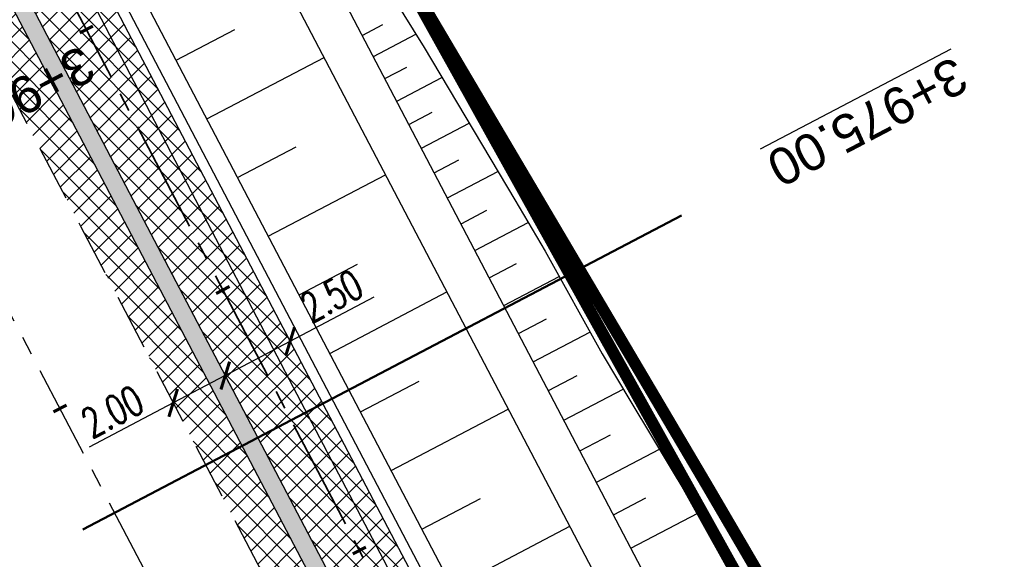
# Model space of a CAD drawing. Header units: metres. Extents: x 7529682 to 7533711, y 5721195 to 5727842.
# Tile 27 of 232: x 7531555 to 7531589, y 5724280 to 5724299. Entities that reach past the tile are written whole.
import ezdxf

# ---------------------------------------------------------------- set-up
doc = ezdxf.new("R2010")
doc.units = ezdxf.units.M
doc.header["$PDMODE"] = 1
doc.header["$PDSIZE"] = 0.3
for name, pattern in [('817-dzialki-09-05-04$0$HIDDEN', [0.375, 0.25, -0.125]), ('ACAD_ISO05W100', [33, 24, -3, 0, -3, 0, -3]), ('CENTER', [50.800000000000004, 31.75, -6.35, 6.35, -6.35]), ('CENTER2', [28.575000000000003, 19.05, -3.175, 3.175, -3.175]), ('HIDDEN', [9.524999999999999, 6.35, -3.175])]:
    doc.linetypes.add(name, pattern=pattern)
for name, color, linetype in [('C-DROGI-SYTUACJA', 7, 'Continuous'), ('C-DROGI-SYTUACJA-ETYKIETY', 7, 'Continuous'), ('D-hatch-pobocza', 131, 'Continuous'), ('D-pobocza', 60, 'Continuous'), ('D-skarpa', 2, 'Continuous'), ('D-skarpa-kreskowanie', 2, 'Continuous'), ('D-wymiary', 1, 'Continuous')]:
    doc.layers.add(name, color=color, linetype=linetype)
for name, color, linetype, lineweight in [('D-bariera-uliczna-typu-B-01', 1, 'FENCELINE1', 30), ('D-krawędzie', 3, 'Continuous', 30), ('D-obrzeża', 2, 'Continuous', 30), ('D-oś', 10, 'CENTER', 30), ('D-pas-drogowy', 7, 'ACAD_ISO05W100', 50), ('Sieci-KD-proj', 4, 'KANDESZCZ_X2', 30)]:
    doc.layers.add(name, color=color, linetype=linetype, lineweight=lineweight)
for name, color, linetype, lineweight, true_color in [('D-hatch-ciag-pieszo-rowerowy', 7, 'Continuous', 13, 0xff9f80), ('D-LR-etap-III', 7, '817-dzialki-09-05-04$0$HIDDEN', 50, 0x00008f), ('D-przekroje-pop', 7, 'Continuous', 50, 0x000099), ('D-ścieki', 7, 'Continuous', 30, 0x0544ff)]:
    doc.layers.add(name, color=color, linetype=linetype, lineweight=lineweight, true_color=true_color)
doc.layers.add('poprzeczki', color=7, linetype='Continuous', true_color=0x0000c7)
doc.styles.add('DIMTEXT', font='simplex.shx', dxfattribs={"width": 0.7})
doc.styles.get("Standard").update_dxf_attribs({"font": 'arial.ttf'})
doc.linetypes.add('FENCELINE1', pattern='A,6.35,-2.54,[133,ltypeshp.shx,S=2.54,R=0,X=-2.54,Y=0],-2.54,25.4', length=36.83)
doc.linetypes.add('KANDESZCZ_X2', pattern='A,4.366477,-0.326302,["kd",DIMTEXT,S=1.28,R=0,X=0,Y=-0.405864],-2.036296,4.465198', length=11.194273)
doc.dimstyles.new('500', dxfattribs={"dimtxt": 1, "dimasz": 0.6999999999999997, "dimexe": 0.2, "dimexo": 0.5, "dimgap": 0.2, "dimtad": 1, "dimrnd": 0.005, "dimzin": 0, "dimdsep": 46, "dimtxsty": 'DIMTEXT', "dimblk": 'ARCHTICK', "dimcen": 0, "dimclrd": 256, "dimclre": 256, "dimclrt": 2, "dimadec": 5, "dimazin": 0, "dimtfac": 1, "dimtofl": 0, "dimtmove": 0, "dimatfit": 3, "dimfxl": 1, "dimtolj": 1, "dimtzin": 0, "dimlwd": -1, "dimlwe": -1, "dimarcsym": 0})
pattern_1 = [(45, (0, 0), (-0.3367596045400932, 0.3367596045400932), []), (135, (0, 0), (-0.3367596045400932, -0.3367596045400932), [])]

# ---------------------------------------------------------------- blocks, each defined once
blk = doc.blocks.new('AeccTickLine')
at = {"color": 0, "linetype": 'ByBlock', "lineweight": -2}
blk.add_line((0, 1), (-3.673819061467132e-16, -1), dxfattribs=at)
blk = doc.blocks.new('_ArchTick')
at = {"color": 0, "linetype": 'ByBlock', "const_width": 0.15}
blk.add_lwpolyline([(-0.5, -0.5), (0.5, 0.5)], dxfattribs=at)
blk = doc.blocks.new('*D73')
at = {"layer": 'D-wymiary', "transparency": 16777216}
for p, q in [((7531564.347990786, 5724287.763073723), (7531567.206629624, 5724289.27391072)), ((7531564.114356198, 5724288.205131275), (7531564.25453695, 5724287.939896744)), ((7531562.139065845, 5724286.595621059), (7531564.347990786, 5724287.763073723)), ((7531561.905431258, 5724287.037678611), (7531562.045612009, 5724286.77244408))]:
    blk.add_line(p, q, dxfattribs=at)
at = {"layer": 'Defpoints', "color": 0, "transparency": 16777216}
for p in [(7531564.347990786, 5724287.763073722), (7531564.347990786, 5724287.763073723), (7531562.139065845, 5724286.595621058)]:
    blk.add_point(p, dxfattribs=at)
at = {"layer": 'D-wymiary', "transparency": 16777216, "xscale": 0.6999999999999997, "yscale": 0.6999999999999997, "zscale": 0.6999999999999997}
for p, rotation in [((7531564.347990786, 5724287.763073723), 27.85717826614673), ((7531562.139065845, 5724286.595621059), 207.8571782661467)]:
    blk.add_blockref('_ArchTick', p, dxfattribs=dict(at, rotation=rotation))
at = {"layer": 'D-wymiary', "color": 2, "transparency": 16777216, "insert": (7531565.759662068, 5724289.300917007), "char_height": 1, "attachment_point": 5, "rotation": 27.85717826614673, "style": 'DIMTEXT'}
blk.add_mtext('\\A1;2.50', dxfattribs=at)
blk = doc.blocks.new('*D83')
at = {"layer": 'D-wymiary', "transparency": 16777216}
for p, q in [((7531562.139065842, 5724286.595621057), (7531560.367729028, 5724285.666984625)), ((7531562.371224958, 5724286.152786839), (7531562.231929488, 5724286.418487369)), ((7531560.135569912, 5724286.109818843), (7531560.274865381, 5724285.844118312)), ((7531560.367729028, 5724285.666984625), (7531557.50406775, 5724284.165689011))]:
    blk.add_line(p, q, dxfattribs=at)
at = {"layer": 'Defpoints', "color": 0, "transparency": 16777216}
for p in [(7531562.139065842, 5724286.595621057), (7531560.367729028, 5724285.666984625), (7531560.367729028, 5724285.666984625)]:
    blk.add_point(p, dxfattribs=at)
at = {"layer": 'D-wymiary', "transparency": 16777216, "xscale": 0.6999999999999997, "yscale": 0.6999999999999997, "zscale": 0.6999999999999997}
for p, rotation in [((7531562.139065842, 5724286.595621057), 27.66610807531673), ((7531560.367729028, 5724285.666984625), 207.6661080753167)]:
    blk.add_blockref('_ArchTick', p, dxfattribs=dict(at, rotation=rotation))
at = {"layer": 'D-wymiary', "color": 2, "transparency": 16777216, "insert": (7531558.300891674, 5724285.373793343), "char_height": 1, "attachment_point": 5, "rotation": 27.666108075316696, "style": 'DIMTEXT'}
blk.add_mtext('\\A1;2.00', dxfattribs=at)

msp = doc.modelspace()

# ---------------------------------------------------------------- hatches: boundary and pattern name
at = {"layer": 'D-hatch-ciag-pieszo-rowerowy'}
h = msp.add_hatch(dxfattribs=at)
h.set_pattern_fill('ANSI37', color=256, scale=0.15, style=0)
h.set_pattern_definition(pattern_1)
edge = h.paths.add_edge_path()
edge.add_line((7531514.415650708, 5724387.617508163), (7531511.983512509, 5724387.007835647))
edge.add_line((7531511.983512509, 5724387.007835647), (7531515.04272666, 5724377.850002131))
edge.add_arc((7531562.466623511, 5724393.692161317), 50.00000000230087, 198.4721210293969, 207.666255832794)
edge.add_line((7531518.183261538, 5724370.476135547), (7531533.76163089, 5724340.761206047))
edge.add_line((7531533.76163089, 5724340.761206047), (7531558.998259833, 5724292.587044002))
edge.add_line((7531558.998259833, 5724292.587044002), (7531560.262448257, 5724290.175655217))
edge.add_line((7531560.262448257, 5724290.175655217), (7531563.059394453, 5724290.221480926))
edge.add_line((7531563.059394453, 5724290.221480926), (7531559.088841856, 5724297.795151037))
edge.add_line((7531559.088841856, 5724297.795151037), (7531533.852572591, 5724345.968626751))
edge.add_line((7531533.852572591, 5724345.968626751), (7531520.493826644, 5724371.449740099))
edge.add_arc((7531564.777188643, 5724394.66576581), 49.99999999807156, 198.4721210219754, 207.6662557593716, ccw=False)
edge.add_line((7531517.353291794, 5724378.823606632), (7531514.415650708, 5724387.617508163))
h = msp.add_hatch(dxfattribs=at)
h.set_pattern_fill('ANSI37', color=256, scale=0.15, style=0)
h.set_pattern_definition(pattern_1)
edge = h.paths.add_edge_path()
edge.add_line((7531611.850669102, 5724194.891773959), (7531614.792923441, 5724196.435476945))
edge.add_line((7531614.792923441, 5724196.435476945), (7531608.229481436, 5724205.006951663))
edge.add_arc((7531630.063519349, 5724221.725946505), 27.50000000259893, 207.7245952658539, 217.442392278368, ccw=False)
edge.add_line((7531605.720684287, 5724208.932339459), (7531593.236041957, 5724232.687296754))
edge.add_line((7531593.236041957, 5724232.687296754), (7531571.713156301, 5724273.71477667))
edge.add_line((7531571.713156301, 5724273.71477667), (7531563.059394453, 5724290.221480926))
edge.add_line((7531563.059394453, 5724290.221480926), (7531560.262448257, 5724290.175655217))
edge.add_line((7531560.262448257, 5724290.175655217), (7531571.622883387, 5724268.506080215))
edge.add_line((7531571.622883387, 5724268.506080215), (7531593.146646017, 5724227.476930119))
edge.add_line((7531593.146646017, 5724227.476930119), (7531605.631288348, 5724203.721972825))
edge.add_arc((7531632.187108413, 5724217.678635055), 29.99999999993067, 207.7245952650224, 217.4423922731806)
edge.add_line((7531608.368157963, 5724199.439731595), (7531611.850669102, 5724194.891773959))
at = {"layer": 'D-hatch-pobocza'}
h = msp.add_hatch(dxfattribs=at)
h.set_pattern_fill('ANSI37', color=256, scale=0.15, style=0)
h.set_pattern_definition(pattern_1)
h.paths.add_polyline_path([(7531607.891778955, 5724199.074953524, -0.04242732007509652), (7531605.100171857, 5724203.442839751), (7531592.615319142, 5724227.198197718), (7531571.091482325, 5724268.227489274), (7531558.466772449, 5724292.308617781), (7531533.230230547, 5724340.482613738), (7531517.651861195, 5724370.197543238), (7531516.434946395, 5724369.562363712), (7531531.900107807, 5724339.93328556), (7531557.226635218, 5724291.658956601), (7531569.851546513, 5724267.577443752), (7531591.375556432, 5724226.547822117), (7531608.842498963, 5724193.312870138), (7531611.311824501, 5724194.608572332)])
at = {"layer": 'D-ścieki', "linetype": 'ByBlock', "true_color": 0x00cccc}
h = msp.add_hatch(color=132, dxfattribs=at)
edge = h.paths.add_edge_path()
edge.add_line((7531611.374027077, 5724194.527339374), (7531611.850669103, 5724194.89177396))
edge.add_line((7531611.850669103, 5724194.89177396), (7531608.368157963, 5724199.439731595))
edge.add_arc((7531632.187108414, 5724217.678635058), 30.00000000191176, 207.7245952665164, 217.4423922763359, ccw=False)
edge.add_line((7531605.631288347, 5724203.721972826), (7531593.146646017, 5724227.476930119))
edge.add_line((7531593.146646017, 5724227.476930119), (7531571.622883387, 5724268.506080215))
edge.add_line((7531571.622883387, 5724268.506080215), (7531558.998259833, 5724292.587044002))
edge.add_line((7531558.998259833, 5724292.587044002), (7531533.76163089, 5724340.761206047))
edge.add_line((7531533.76163089, 5724340.761206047), (7531518.183261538, 5724370.476135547))
edge.add_arc((7531562.46662351, 5724393.692161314), 49.99999999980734, 198.4721210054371, 207.666255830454, ccw=False)
edge.add_line((7531515.042726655, 5724377.850002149), (7531511.283397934, 5724389.103646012))
edge.add_line((7531511.283397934, 5724389.103646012), (7531506.470491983, 5724397.337407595))
edge.add_line((7531506.470491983, 5724397.337407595), (7531505.95249533, 5724397.03462142))
edge.add_line((7531505.95249533, 5724397.03462142), (7531510.734016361, 5724388.854552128))
edge.add_line((7531510.734016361, 5724388.854552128), (7531514.473639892, 5724377.659896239))
edge.add_arc((7531562.466623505, 5724393.692161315), 50.59999999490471, 198.4721210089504, 207.6662558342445)
edge.add_line((7531517.651861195, 5724370.197543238), (7531533.230230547, 5724340.482613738))
edge.add_line((7531533.230230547, 5724340.482613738), (7531558.466772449, 5724292.308617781))
edge.add_line((7531558.466772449, 5724292.308617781), (7531571.091482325, 5724268.227489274))
edge.add_line((7531571.091482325, 5724268.227489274), (7531592.615319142, 5724227.198197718))
edge.add_line((7531592.615319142, 5724227.198197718), (7531605.100171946, 5724203.442839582))
edge.add_arc((7531632.187108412, 5724217.678635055), 30.59999999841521, 207.7245952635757, 217.442392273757)
edge.add_line((7531607.891778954, 5724199.074953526), (7531611.374027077, 5724194.527339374))

# ---------------------------------------------------------------- linework, layer by layer
at = {"layer": 'C-DROGI-SYTUACJA', "color": 10, "linetype": 'CENTER2', "lineweight": 35, "ltscale": 0.2}
msp.add_lwpolyline([(7531474.815809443, 5724464.451899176), (7531498.201389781, 5724419.897359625), (7531507.671593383, 5724401.833439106), (7531507.671593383, 5724401.833439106), (7531507.671593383, 5724401.833439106, -0.04013851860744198), (7531510.812128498, 5724394.459572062), (7531516.19647874, 5724378.341385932, 0.04013851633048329), (7531519.337013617, 5724370.967519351), (7531605.616191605, 5724206.442252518, 0.0426524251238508), (7531608.365594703, 5724202.136137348), (7531614.256663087, 5724194.442743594, -0.04259237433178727), (7531617.002724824, 5724190.14299819)], format="xyb", dxfattribs=at)
at = {"layer": 'D-bariera-uliczna-typu-B-01', "color": 160, "ltscale": 0.1, "true_color": 0x3d3dff, "flags": 128}
msp.add_lwpolyline([(7531615.096949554, 5724196.614128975), (7531608.50736919, 5724205.219738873, -0.04242731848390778), (7531606.030502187, 5724209.095167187), (7531593.545859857, 5724232.85012448), (7531572.023096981, 5724273.877370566), (7531559.398825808, 5724297.957662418), (7531534.162606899, 5724346.131042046), (7531521.291780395, 5724370.681474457)], format="xyb", dxfattribs=at)
at = {"layer": 'D-krawędzie', "linetype": 'HIDDEN', "ltscale": 0.3, "flags": 128}
msp.add_lwpolyline([(7530572.009999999, 5726166.06), (7530620.380949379, 5726072.761487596), (7530641.555222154, 5726032.007915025), (7530660.960861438, 5725995.070069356), (7530689.128213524, 5725941.540167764), (7530707.335918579, 5725907.031820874), (7530725.255781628, 5725873.092686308), (7530743.969545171, 5725837.653904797), (7530770.526708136, 5725787.119408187), (7530787.864146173, 5725754.266918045), (7530809.897571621, 5725712.541613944), (7530824.739035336, 5725684.389287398), (7530840.856259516, 5725653.693092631), (7530860.675070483, 5725616.154465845), (7530865.283000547, 5725607.394015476), (7530878.050274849, 5725583.079962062), (7530918.171722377, 5725507.178125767), (7530950.162943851, 5725446.305402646), (7530993.419108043, 5725364.264712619), (7531022.766433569, 5725308.719304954), (7531053.80955549, 5725249.872416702), (7531081.165622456, 5725197.874670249), (7531103.902359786, 5725154.540603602), (7531128.123220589, 5725108.448161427), (7531149.3, 5725068.249999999), (7531167.380094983, 5725033.766927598), (7531197.164745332, 5724976.987689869), (7531228.151004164, 5724918.034426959), (7531253.152837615, 5724870.491119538), (7531286.7961686, 5724806.653565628), (7531306.739858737, 5724768.664832), (7531335.094443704, 5724714.652299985), (7531357.3191504, 5724672.438740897), (7531373.644908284, 5724641.454376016), (7531392.161870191, 5724605.998675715), (7531418.480331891, 5724555.852756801), (7531439.726902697, 5724515.582472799), (7531468.399107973, 5724461.077223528), (7531491.782023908, 5724416.527754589), (7531531.990296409, 5724339.832565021), (7531557.226635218, 5724291.658956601), (7531569.851546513, 5724267.577443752), (7531591.375556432, 5724226.547822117), (7531610.003879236, 5724191.103071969), (7531616.882991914, 5724177.998849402), (7531629.984986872, 5724153.025496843), (7531641.006768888, 5724132.021778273), (7531664.906257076, 5724087.616922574), (7531677.64401952, 5724064.785715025), (7531683.112433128, 5724054.988140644), (7531686.752875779, 5724048.180044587), (7531695.447538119, 5724031.696667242), (7531703.748818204, 5724015.917210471), (7531709.214143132, 5724005.513965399), (7531719.388607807, 5723986.14687362), (7531726.295217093, 5723973.000144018), (7531732.740794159, 5723960.735633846), (7531735.13, 5723956.19)], dxfattribs=at)
at = {"layer": 'D-LR-etap-III', "ltscale": 10, "flags": 128}
msp.add_lwpolyline([(7531750.474471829, 5723895.103125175, 0.4, 0.4, 0), (7531750.505, 5723895.13, 0.4, 0.4, 0), (7531682.71, 5724022.92, 0.4, 0.4, 0), (7531619.177023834, 5724147.203692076, 0.4, 0.4, 0), (7531592.308960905, 5724198.48863389, 0.4, 0.4, 0), (7531553.263875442, 5724272.918564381, 0.4, 0.4, 0), (7531504.019999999, 5724366.79, 0.4, 0.4, 0), (7531482.09, 5724407.62, 0.4, 0.4, 0), (7531412.350402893, 5724541.182759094, 0.4, 0.4, 0), (7531388.463669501, 5724586.929768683, 0.4, 0.4, 0), (7531345.12, 5724669.94, 0.4, 0.4, 0), (7531127.66, 5725081.67, 0.4, 0.4, 0), (7531059.253139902, 5725211.040795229, 0.4, 0.4, 0), (7531008.007244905, 5725307.953830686, 0.4, 0.4, 0), (7530964.181635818, 5725390.835555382, 0.4, 0.4, 0), (7530914.557354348, 5725484.683561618, 0.4, 0.4, 0), (7530865.243241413, 5725577.493975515, 0.4, 0.4, 0), (7530840.085257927, 5725624.058651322, 0.4, 0.4, 0), (7530802.559525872, 5725694.924584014, 0.4, 0.4, 0), (7530755.54, 5725787.51, 0.4, 0.4, 0), (7530708.717810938, 5725876.303221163, 0.4, 0.4, 0), (7530695.12, 5725902.09, 0.4, 0.4, 0), (7530642.91397006, 5726001.07839487, 0.4, 0.4, 0), (7530634.934723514, 5726016.146615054, 0.4, 0.4, 0), (7530610.820000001, 5726061.929999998, 0.4, 0.4, 0), (7530610.820000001, 5726061.929999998, 0.4, 0.4, 0), (7530607.21, 5726063.51, 0.4, 0.4, 0), (7530597.42, 5726080.68, 0.4, 0.4, 0), (7530591.16, 5726088.44, 0.4, 0.4, 0), (7530581.28, 5726107.21, 0.4, 0.4, 0), (7530571.29, 5726130.56, 0.4, 0.4, 0), (7530549.554994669, 5726171.527317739, 0.4, 0.4, 0), (7530531.014309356, 5726206.473807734, 0.4, 0.4, 0), (7530516.461208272, 5726236.016618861, 0.4, 0.4, 0), (7530500.798929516, 5726266.141265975, 0.4, 0.4, 0), (7530491.349999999, 5726283.94, 0.4, 0.4, 0), (7530482.4, 5726303.41, 0.4, 0.4, 0), (7530482.4, 5726303.41, 0.4, 0.4, 0), (7530450.41, 5726357.28, 0.4, 0.4, 0), (7530397.759396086, 5726458.499907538, 0.4, 0.4, 0), (7530334.707815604, 5726583.664702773, 0.4, 0.4, 0), (7530303.939274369, 5726645.167943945, 0.4, 0.4, 0), (7530300.509779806, 5726651.777515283, 0.4, 0.4, 0), (7530289.213532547, 5726671.966724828, 0.4, 0.4, 0), (7530281.54, 5726685.57, 0.4, 0.4, 0), (7530261.37085633, 5726724.163374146, 0.4, 0.4, 0), (7530254.03, 5726738.21, 0.4, 0.4, 0), (7530197.219999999, 5726845.06, 0.4, 0.4, 0), (7530194.71, 5726849.15, 0.4, 0.4, 0), (7530195.92, 5726850.75, 0.4, 0.4, 0), (7530170.546669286, 5726892.961489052, 0.4, 0.4, 0), (7530143.174718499, 5726945.065838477, 0.4, 0.4, 0), (7530105.059999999, 5727018.32, 0.4, 0.4, 0), (7530100.059999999, 5727027.16, 0.4, 0.4, 0), (7530062.318670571, 5727099.625398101, 0.4, 0.4, 0), (7530015.378537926, 5727189.420463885, 0.4, 0.4, 0), (7529983.207960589, 5727250.206596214, 0.4, 0.4, 0), (7529953.284293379, 5727306.74720398, 0.4, 0.4, 0), (7529900.67053443, 5727406.15903814, 0.4, 0.4, 0), (7529890.630239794, 5727425.131178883, 0.4, 0.4, 0), (7529875.155383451, 5727454.426350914, 0.4, 0.4, 0), (7529857.560096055, 5727487.787346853, 0.4, 0.4, 0), (7529835.194401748, 5727530.19312405, 0.4, 0.4, 0), (7529811.740544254, 5727574.662079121, 0.4, 0.4, 0), (7529792.101859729, 5727611.922638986, 0.4, 0.4, 0), (7529768.066117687, 5727657.469613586, 0.4, 0.4, 0), (7529755.210566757, 5727682.131373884, 0.4, 0.4, 0), (7529753.309999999, 5727681.13, 0.4, 0.4, 0), (7529739.21, 5727707.77, 0.4, 0.4, 0), (7529735.394745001, 5727711.251990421, 0.4, 0.4, 0), (7529725.42, 5727730.2, 0.4, 0.4, 0), (7529723.55, 5727729.88, 0.4, 0.4, 0), (7529695.566668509, 5727782.932080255, 0.4, 0.4, 0), (7529717.67971874, 5727794.024357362, 0.4, 0.4, 0), (7529736.274870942, 5727758.647400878, 0.4, 0.4, 0), (7529736.274870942, 5727758.647400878, 0.4, 0.4, 0), (7529744.511003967, 5727750.406106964, 0.4, 0.4, 0), (7529744.511003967, 5727750.406106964, 0.4, 0.4, 0), (7529750.282568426, 5727738.549848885, 0.4, 0.4, 0), (7529777.108510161, 5727687.569424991, 0.4, 0.4, 0), (7529796.51537536, 5727651.329932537, 0.4, 0.4, 0), (7529814.937945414, 5727616.793170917, 0.4, 0.4, 0), (7529839.006722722, 5727572.303976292, 0.4, 0.4, 0), (7529860.617626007, 5727532.509108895, 0.4, 0.4, 0), (7529882.348967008, 5727491.504261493, 0.4, 0.4, 0), (7529904.865139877, 5727449.096370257, 0.4, 0.4, 0), (7529920.747384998, 5727418.884773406, 0.4, 0.4, 0), (7529946.676504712, 5727368.547487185, 0.4, 0.4, 0), (7529972.024701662, 5727320.573310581, 0.4, 0.4, 0), (7529987.740014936, 5727290.153392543, 0.4, 0.4, 0), (7529996.497385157, 5727273.661630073, 0.4, 0.4, 0), (7530017.541471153, 5727234.202689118, 0.4, 0.4, 0), (7530033.053657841, 5727204.864166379, 0.4, 0.4, 0), (7530051.622983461, 5727170.222745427, 0.4, 0.4, 0), (7530069.276612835, 5727137.015751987, 0.4, 0.4, 0), (7530089.385386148, 5727097.533639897, 0.4, 0.4, 0), (7530109.712512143, 5727060.746615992, 0.4, 0.4, 0), (7530136.769722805, 5727011.640131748, 0.4, 0.4, 0), (7530162.446686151, 5726962.743777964, 0.4, 0.4, 0), (7530187.674104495, 5726916.992101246, 0.4, 0.4, 0), (7530207.820739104, 5726879.335323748, 0.4, 0.4, 0), (7530230.625609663, 5726834.518686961, 0.4, 0.4, 0), (7530262.288093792, 5726776.61832811, 0.4, 0.4, 0), (7530277.509672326, 5726760.213143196, 0.4, 0.4, 0), (7530286.036865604, 5726744.106684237, 0.4, 0.4, 0), (7530288.097472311, 5726735.884066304, 0.4, 0.4, 0), (7530290.393870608, 5726725.046963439, 0.4, 0.4, 0), (7530296.17664807, 5726713.582980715, 0.4, 0.4, 0), (7530302.726195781, 5726701.18226779, 0.4, 0.4, 0), (7530325.685047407, 5726657.466383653, 0.4, 0.4, 0), (7530343.243978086, 5726623.648592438, 0.4, 0.4, 0), (7530360.229820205, 5726591.746871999, 0.4, 0.4, 0), (7530383.20855044, 5726548.059469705, 0.4, 0.4, 0), (7530406.017875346, 5726503.605514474, 0.4, 0.4, 0), (7530427.464919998, 5726462.620289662, 0.4, 0.4, 0), (7530447.9278544, 5726424.388014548, 0.4, 0.4, 0), (7530471.126878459, 5726379.920667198, 0.4, 0.4, 0), (7530490.501003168, 5726343.033350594, 0.4, 0.4, 0), (7530509.499458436, 5726306.733076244, 0.4, 0.4, 0), (7530529.890269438, 5726267.244072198, 0.4, 0.4, 0), (7530543.852446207, 5726238.990319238, 0.4, 0.4, 0), (7530554.808897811, 5726218.943990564, 0.4, 0.4, 0), (7530559.027108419, 5726212.223286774, 0.4, 0.4, 0), (7530563.060988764, 5726206.409670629, 0.4, 0.4, 0), (7530566.93354971, 5726200.463543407, 0.4, 0.4, 0), (7530569.771022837, 5726194.901501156, 0.4, 0.4, 0), (7530571.47319415, 5726191.282350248, 0.4, 0.4, 0), (7530572.839142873, 5726188.024533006, 0.4, 0.4, 0), (7530575.295071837, 5726182.034664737, 0.4, 0.4, 0), (7530579.736851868, 5726173.306070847, 0.4, 0.4, 0), (7530583.3, 5726167.41, 0.4, 0.4, 0), (7530593.4, 5726163.33, 0.4, 0.4, 0), (7530598.618375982, 5726155.264489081, 0.4, 0.4, 0), (7530608.258304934, 5726140.497132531, 0.4, 0.4, 0), (7530603.269999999, 5726136.83, 0.4, 0.4, 0), (7530606.53, 5726131.84, 0.4, 0.4, 0), (7530604.239057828, 5726124.21679044, 0.4, 0.4, 0), (7530605.847136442, 5726121.630127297, 0.4, 0.4, 0), (7530608.971611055, 5726116.164124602, 0.4, 0.4, 0), (7530618.114293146, 5726097.791111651, 0.4, 0.4, 0), (7530651.213125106, 5726034.959524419, 0.4, 0.4, 0), (7530670.243741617, 5725998.61095082, 0.4, 0.4, 0), (7530698.075474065, 5725945.952624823, 0.4, 0.4, 0), (7530716.505955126, 5725911.3051464, 0.4, 0.4, 0), (7530735.223454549, 5725875.667401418, 0.4, 0.4, 0), (7530752.504235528, 5725842.154920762, 0.4, 0.4, 0), (7530778.310652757, 5725793.501254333, 0.4, 0.4, 0), (7530797.499961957, 5725756.381811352, 0.4, 0.4, 0), (7530812.518974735, 5725728.28874362, 0.4, 0.4, 0), (7530820.039295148, 5725713.160404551, 0.4, 0.4, 0), (7530822.422446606, 5725710.193574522, 0.4, 0.4, 0), (7530833.154893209, 5725688.800634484, 0.4, 0.4, 0), (7530849.629354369, 5725656.158601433, 0.4, 0.4, 0), (7530867.98290276, 5725621.963939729, 0.4, 0.4, 0), (7530872.629809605, 5725612.88760475, 0.4, 0.4, 0), (7530880.354488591, 5725597.594500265, 0.4, 0.4, 0), (7530883.839446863, 5725593.389159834, 0.4, 0.4, 0), (7530891.782113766, 5725587.763349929, 0.4, 0.4, 0), (7530895.038670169, 5725584.280746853, 0.4, 0.4, 0), (7530897.033644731, 5725580.941110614, 0.4, 0.4, 0), (7530900.951646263, 5725579.945856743, 0.4, 0.4, 0), (7530904.80970798, 5725571.977328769, 0.4, 0.4, 0), (7530903.682362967, 5725568.566434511, 0.4, 0.4, 0), (7530908.900614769, 5725558.844845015, 0.4, 0.4, 0), (7530910.252030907, 5725545.671606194, 0.4, 0.4, 0), (7530912.872986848, 5725538.645543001, 0.4, 0.4, 0), (7530945.278171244, 5725478.464284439, 0.4, 0.4, 0), (7530959.692318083, 5725450.24628822, 0.4, 0.4, 0), (7531002.82670893, 5725368.192370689, 0.4, 0.4, 0), (7531044.703532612, 5725290.314293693, 0.4, 0.4, 0), (7531064.098839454, 5725253.212562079, 0.4, 0.4, 0), (7531083.010253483, 5725216.677517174, 0.4, 0.4, 0), (7531113.013137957, 5725158.465613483, 0.4, 0.4, 0), (7531137.364304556, 5725113.07076138, 0.4, 0.4, 0), (7531150.830830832, 5725086.711759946, 0.4, 0.4, 0), (7531159.745663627, 5725076.640848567, 0.4, 0.4, 0), (7531166.309999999, 5725074.58, 0.4, 0.4, 0), (7531172.29, 5725062.58, 0.4, 0.4, 0), (7531170.589828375, 5725055.605912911, 0.4, 0.4, 0), (7531173.732823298, 5725044.080706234, 0.4, 0.4, 0), (7531215.342008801, 5724964.859648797, 0.4, 0.4, 0), (7531238.054496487, 5724921.684649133, 0.4, 0.4, 0), (7531262.389821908, 5724875.282876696, 0.4, 0.4, 0), (7531295.587160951, 5724811.265731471, 0.4, 0.4, 0), (7531348.487908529, 5724712.362812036, 0.4, 0.4, 0), (7531363.740817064, 5724682.68394264, 0.4, 0.4, 0), (7531366.986905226, 5724675.865317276, 0.4, 0.4, 0), (7531382.541261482, 5724646.110625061, 0.4, 0.4, 0), (7531401.299165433, 5724610.874551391, 0.4, 0.4, 0), (7531428.964837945, 5724558.862274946, 0.4, 0.4, 0), (7531449.111202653, 5724520.397801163, 0.4, 0.4, 0), (7531477.292992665, 5724465.831467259, 0.4, 0.4, 0), (7531500.996290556, 5724421.112506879, 0.4, 0.4, 0), (7531512.121834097, 5724400.549045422, 0.4, 0.4, 0), (7531513.78163794, 5724396.757451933, 0.4, 0.4, 0), (7531526.32, 5724379.39, 0.4, 0.4, 0), (7531566.783642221, 5724302.73628205, 0.4, 0.4, 0), (7531578.579156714, 5724282.774819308, 0.4, 0.4, 0), (7531584.232619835, 5724273.111246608, 0.4, 0.4, 0), (7531590.109283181, 5724263.508189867, 0.4, 0.4, 0), (7531593.027899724, 5724258.771479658, 0.4, 0.4, 0), (7531595.711841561, 5724254.226824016, 0.4, 0.4, 0), (7531601.659976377, 5724243.898197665, 0.4, 0.4, 0), (7531606.097733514, 5724235.986407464, 0.4, 0.4, 0), (7531609.382207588, 5724230.799061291, 0.4, 0.4, 0), (7531611.580260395, 5724227.671180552, 0.4, 0.4, 0), (7531612.707802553, 5724225.86410867, 0.4, 0.4, 0), (7531618.665224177, 5724214.480919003, 0.4, 0.4, 0), (7531619.885522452, 5724212.333950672, 0.4, 0.4, 0), (7531620.931818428, 5724210.787064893, 0.4, 0.4, 0), (7531623.518605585, 5724207.111542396, 0.4, 0.4, 0), (7531626.143926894, 5724203.61306897, 0.4, 0.4, 0), (7531632.022984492, 5724196.485954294, 0.4, 0.4, 0), (7531653.949089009, 5724152.617641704, 0.4, 0.4, 0), (7531656.750690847, 5724143.103797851, 0.4, 0.4, 0), (7531659.61440691, 5724133.254504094, 0.4, 0.4, 0), (7531661.627147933, 5724128.646047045, 0.4, 0.4, 0.01093811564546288), (7531674.314987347, 5724101.43546424, 0.4, 0.4, 0), (7531685.137626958, 5724081.408252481, 0.4, 0.4, 0), (7531692.159945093, 5724066.277333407, 0.4, 0.4, 0), (7531699.662164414, 5724051.388120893, 0.4, 0.4, 0), (7531704.480624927, 5724040.808561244, 0.4, 0.4, 0), (7531704.480624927, 5724040.808561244, 0.4, 0.4, 0), (7531704.401251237, 5724037.368913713, 0.4, 0.4, 0), (7531720.383609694, 5724003.441317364, 0.4, 0.4, 0), (7531728.79890528, 5723986.206298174, 0.4, 0.4, 0), (7531733.237926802, 5723977.192631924, 0.4, 0.4, 0), (7531736.750027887, 5723969.505210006, 0.4, 0.4, 0), (7531737.336143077, 5723968.518916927, 0.4, 0.4, 0), (7531738.285051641, 5723967.699360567, 0.4, 0.4, 0), (7531742.180915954, 5723962.346428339, 0.4, 0.4, 0), (7531744.286141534, 5723958.615526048, 0.4, 0.4, 0), (7531755.393260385, 5723944.192617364, 0.4, 0.4, 0), (7531758.69, 5723936.76, 0.4, 0.4, 0), (7531780.08, 5723929.25, 0.4, 0.4, 0), (7531792.611989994, 5723906.337708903, 0.4, 0.4, 0), (7531792.611989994, 5723906.337708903, 0.4, 0.4, 0), (7531756.962094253, 5723883.055323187, 0.4, 0.4, 0), (7531750.46, 5723895.130000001, 0.4, 0.4, 0), (7531750.46, 5723895.130000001, 0, 0, 0)], format="xyseb", dxfattribs=at)
at = {"layer": 'D-obrzeża'}
msp.add_lwpolyline([(7531614.793854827, 5724196.435965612), (7531608.229481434, 5724205.006951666, -0.04242731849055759), (7531605.720684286, 5724208.932339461), (7531593.236041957, 5724232.687296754), (7531571.713156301, 5724273.71477667), (7531559.088841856, 5724297.795151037), (7531533.852572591, 5724345.968626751), (7531520.493826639, 5724371.449740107, -0.04013851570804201), (7531517.353291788, 5724378.823606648), (7531511.965880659, 5724394.950955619, 0.04013851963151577), (7531508.825345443, 5724402.324822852), (7531499.308193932, 5724420.478293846), (7531486.378668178, 5724445.111809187)], format="xyb", dxfattribs=at)
at = {"layer": 'D-oś', "ltscale": 0.1}
msp.add_lwpolyline([(7531812.380848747, 5723798.616780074), (7531655.397024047, 5724097.899918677), (7531637.916099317, 5724130.379189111), (7531626.885633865, 5724151.399455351), (7531613.784040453, 5724176.372042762), (7531606.905700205, 5724189.474794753), (7531588.276149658, 5724224.921883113), (7531566.751706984, 5724265.952329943), (7531554.126292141, 5724290.034803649), (7531528.890461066, 5724338.207443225), (7531488.682972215, 5724414.901138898), (7531465.30154836, 5724459.447768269)], dxfattribs=at)
at = {"layer": 'D-pas-drogowy', "ltscale": 0.2, "flags": 128}
msp.add_lwpolyline([(7531633.018560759, 5724182.834272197, 0.4, 0.4, 0), (7531617.558899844, 5724211.608162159, 0.4, 0.4, 0), (7531566.783642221, 5724302.73628205, 0.4, 0.4, 0), (7531538.419082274, 5724356.469679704, 0.4, 0.4, 0), (7531526.32, 5724379.39, 0.4, 0.4, 0), (7531516.102085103, 5724393.607319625, 0.4, 0.4, 0.001485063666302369), (7531513.78037409, 5724396.837773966, 0.4, 0.4, 0), (7531501.87, 5724413.41, 0.4, 0.4, 0), (7531474.926107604, 5724464.507896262, 0.4, 0.4, 0), (7531446.200436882, 5724518.992313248, 0.4, 0.4, 0), (7531424.962185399, 5724559.262257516, 0.4, 0.4, 0), (7531398.444460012, 5724609.565801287, 0.4, 0.4, 0), (7531379.647455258, 5724645.216004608, 0.4, 0.4, 0), (7531365.23, 5724672.56, 0.4, 0.4, 0), (7531341.305752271, 5724717.915356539, 0.4, 0.4, 0), (7531312.899996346, 5724771.788898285, 0.4, 0.4, 0), (7531292.590923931, 5724810.306502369, 0.4, 0.4, 0), (7531259.391619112, 5724873.271351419, 0.4, 0.4, 0), (7531233.740401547, 5724921.922582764, 0.4, 0.4, 0), (7531203.072738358, 5724980.092044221, 0.4, 0.4, 0), (7531173.471398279, 5725036.225177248, 0.4, 0.4, 0), (7531168.269999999, 5725046.09, 0.4, 0.4, 0), (7531172.29, 5725062.58, 0.4, 0.4, 0), (7531166.309999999, 5725074.58, 0.4, 0.4, 0), (7531150.32, 5725079.6, 0.4, 0.4, 0), (7531141.5, 5725096.43, 0.4, 0.4, 0), (7531109.311735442, 5725157.814415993, 0.4, 0.4, 0), (7531086.641300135, 5725201.047918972, 0.4, 0.4, 0), (7531059.198258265, 5725253.383662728, 0.4, 0.4, 0), (7531028.206828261, 5725312.48946212, 0.4, 0.4, 0), (7530999.104694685, 5725367.990143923, 0.4, 0.4, 0), (7530956.247527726, 5725449.724815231, 0.4, 0.4, 0), (7530924.397774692, 5725510.463768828, 0.4, 0.4, 0), (7530897.509999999, 5725561.74, 0.4, 0.4, 0), (7530894.46, 5725566.14, 0.4, 0.4, 0), (7530892.16, 5725570.49, 0.4, 0.4, 0), (7530869.362688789, 5725613.307018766, 0.4, 0.4, 0), (7530861.693971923, 5725627.704613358, 0.4, 0.4, 0), (7530852.74, 5725644.52, 0.4, 0.4, 0), (7530831.509999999, 5725684.2, 0.4, 0.4, 0), (7530811.13, 5725722.52, 0.4, 0.4, 0), (7530792.3476413, 5725757.940652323, 0.4, 0.4, 0), (7530768.03, 5725803.8, 0.4, 0.4, 0), (7530748.768542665, 5725840.178507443, 0.4, 0.4, 0), (7530727.7, 5725879.97, 0.4, 0.4, 0), (7530712.0981582, 5725909.54523909, 0.4, 0.4, 0), (7530693.644105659, 5725944.645156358, 0.4, 0.4, 0), (7530665.702224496, 5725997.538976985, 0.4, 0.4, 0), (7530641.759999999, 5726042.88, 0.4, 0.4, 0), (7530616.5, 5726091.48, 0.4, 0.4, 0), (7530604.628439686, 5726114.319880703, 0.4, 0.4, -0.007762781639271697), (7530602.5, 5726118.43, 0.4, 0.4, 0), (7530603.992037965, 5726123.394821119, 0.4, 0.4, 0), (7530606.53, 5726131.84, 0.4, 0.4, 0), (7530603.269999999, 5726136.83, 0.4, 0.4, 0), (7530593.775620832, 5726151.368713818, 0.4, 0.4, 0), (7530590.202637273, 5726156.84001263, 0.4, 0.4, 0), (7530583.3, 5726167.41, 0.4, 0.4, 0), (7530580.578343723, 5726170.427567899, 0.4, 0.4, 0), (7530575.849999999, 5726175.67, 0.4, 0.4, 0), (7530569.009999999, 5726186.66, 0.4, 0.4, 0), (7530562.555322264, 5726199.189409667, 0.4, 0.4, 0), (7530555.67, 5726211.39, 0.4, 0.4, 0), (7530548.29, 5726224.23, 0.4, 0.4, 0), (7530540.58, 5726237.71, 0.4, 0.4, 0), (7530532.679999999, 5726252.65, 0.4, 0.4, 0), (7530524.059999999, 5726269.35, 0.4, 0.4, 0), (7530502.82, 5726309.91, 0.4, 0.4, 0), (7530488.83, 5726336.63, 0.4, 0.4, 0), (7530466.03, 5726380.16, 0.4, 0.4, 0), (7530438.469999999, 5726432.77, 0.4, 0.4, 0), (7530424.53, 5726459.09, 0.4, 0.4, 0), (7530401.63, 5726502.97, 0.4, 0.4, 0), (7530383.38, 5726538.06, 0.4, 0.4, 0), (7530353.969999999, 5726593.52, 0.4, 0.4, 0), (7530338.469999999, 5726622.74, 0.4, 0.4, 0), (7530322.009999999, 5726653.88, 0.4, 0.4, 0), (7530297.54, 5726700.33, 0.4, 0.4, 0), (7530287.38, 5726719.6, 0.4, 0.4, 0), (7530285.94993921, 5726722.315508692, 0.4, 0.4, 0), (7530280.259999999, 5726733.12, 0.4, 0.4, 0), (7530266.73, 5726758.74, 0.4, 0.4, 0), (7530260.42, 5726770.47, 0.4, 0.4, 0), (7530253.25, 5726783.82, 0.4, 0.4, 0), (7530244.95, 5726799.33, 0.4, 0.4, 0), (7530239.389999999, 5726808.49, 0.4, 0.4, 0), (7530238.29, 5726807.9, 0.4, 0.4, 0), (7530218.11, 5726850.67, 0.4, 0.4, 0), (7530175.906646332, 5726928.168028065, 0.4, 0.4, 0), (7530096.679999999, 5727076.15, 0.4, 0.4, 0), (7530094.679999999, 5727079.89, 0.4, 0.4, 0), (7530064.59693469, 5727135.522637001, 0.4, 0.4, 0), (7530046.730970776, 5727168.8921561, 0.4, 0.4, 0), (7530025.803045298, 5727208.461374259, 0.4, 0.4, 0), (7530012.846501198, 5727232.979315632, 0.4, 0.4, 0), (7529994.15, 5727268.45, 0.4, 0.4, 0), (7529981.670868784, 5727291.93018666, 0.4, 0.4, 0), (7529949.889999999, 5727351.73, 0.4, 0.4, 0), (7529924.75, 5727399.03, 0.4, 0.4, 0), (7529915.515824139, 5727417.099754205, 0.4, 0.4, 0), (7529885.83, 5727475.19, 0.4, 0.4, 0), (7529862.559999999, 5727519.97, 0.4, 0.4, 0), (7529852.984923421, 5727538.191086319, 0.4, 0.4, 0), (7529836.513084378, 5727569.51130111, 0.4, 0.4, 0), (7529815.36890814, 5727609.140983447, 0.4, 0.4, 0), (7529792.795203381, 5727651.247499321, 0.4, 0.4, 0), (7529774.199114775, 5727685.858348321, 0.4, 0.4, 0), (7529746.966026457, 5727736.059440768, 0.4, 0.4, 0), (7529733.92, 5727757.62, 0.4, 0.4, 0), (7529708.607472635, 5727806.388536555, 0.4, 0.4, 0), (7529688.491967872, 5727796.344621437, 0.4, 0.4, 0), (7529723.55, 5727729.88, 0.4, 0.4, 0), (7529725.42, 5727730.2, 0.4, 0.4, 0), (7529735.38, 5727711.28, 0.4, 0.4, 0), (7529739.21, 5727707.77, 0.4, 0.4, 0), (7529753.309999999, 5727681.13, 0.4, 0.4, 0), (7529755.178396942, 5727682.114424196, 0.4, 0.4, 0), (7529792.101859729, 5727611.922638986, 0.4, 0.4, 0), (7529811.740544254, 5727574.662079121, 0.4, 0.4, 0), (7529835.194401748, 5727530.19312405, 0.4, 0.4, 0), (7529857.560096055, 5727487.787346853, 0.4, 0.4, 0), (7529875.155383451, 5727454.426350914, 0.4, 0.4, 0), (7529890.630239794, 5727425.131178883, 0.4, 0.4, 0), (7529900.67053443, 5727406.15903814, 0.4, 0.4, 0), (7529953.284293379, 5727306.74720398, 0.4, 0.4, 0), (7529983.207960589, 5727250.206596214, 0.4, 0.4, 0), (7530015.378537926, 5727189.420463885, 0.4, 0.4, 0), (7530062.318670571, 5727099.625398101, 0.4, 0.4, 0), (7530100.059999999, 5727027.16, 0.4, 0.4, 0), (7530105.059999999, 5727018.32, 0.4, 0.4, 0), (7530143.174718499, 5726945.065838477, 0.4, 0.4, 0), (7530170.546669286, 5726892.961489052, 0.4, 0.4, 0), (7530195.92, 5726850.75, 0.4, 0.4, 0), (7530194.71, 5726849.15, 0.4, 0.4, 0), (7530197.219999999, 5726845.06, 0.4, 0.4, 0), (7530254.03, 5726738.21, 0.4, 0.4, 0), (7530261.37085633, 5726724.163374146, 0.4, 0.4, 0), (7530281.54, 5726685.57, 0.4, 0.4, 0), (7530289.213532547, 5726671.966724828, 0.4, 0.4, 0), (7530300.509779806, 5726651.777515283, 0.4, 0.4, 0), (7530303.939274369, 5726645.167943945, 0.4, 0.4, 0), (7530334.707815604, 5726583.664702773, 0.4, 0.4, 0), (7530397.759396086, 5726458.499907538, 0.4, 0.4, 0), (7530450.41, 5726357.28, 0.4, 0.4, 0), (7530482.4, 5726303.41, 0.4, 0.4, 0), (7530483.687990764, 5726301.003383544, 0.4, 0.4, 0), (7530491.349999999, 5726283.94, 0.4, 0.4, 0), (7530512.67, 5726243.78, 0.4, 0.4, 0), (7530529.429999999, 5726209.46, 0.4, 0.4, 0), (7530571.29, 5726130.56, 0.4, 0.4, 0), (7530581.28, 5726107.21, 0.4, 0.4, 0), (7530591.16, 5726088.44, 0.4, 0.4, 0), (7530597.42, 5726080.68, 0.4, 0.4, 0), (7530607.21, 5726063.51, 0.4, 0.4, 0), (7530610.820000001, 5726061.929999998, 0.4, 0.4, 0), (7530634.934723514, 5726016.146615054, 0.4, 0.4, 0), (7530642.91397006, 5726001.07839487, 0.4, 0.4, 0), (7530695.12, 5725902.09, 0.4, 0.4, 0), (7530708.717810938, 5725876.303221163, 0.4, 0.4, 0), (7530755.54, 5725787.51, 0.4, 0.4, 0), (7530802.559525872, 5725694.924584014, 0.4, 0.4, 0), (7530840.085257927, 5725624.058651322, 0.4, 0.4, 0), (7530865.243241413, 5725577.493975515, 0.4, 0.4, 0), (7530914.557354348, 5725484.683561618, 0.4, 0.4, 0), (7530964.181635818, 5725390.835555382, 0.4, 0.4, 0), (7531008.007244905, 5725307.953830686, 0.4, 0.4, 0), (7531059.253139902, 5725211.040795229, 0.4, 0.4, 0), (7531127.66, 5725081.67, 0.4, 0.4, 0), (7531345.12, 5724669.94, 0.4, 0.4, 0), (7531388.463669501, 5724586.929768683, 0.4, 0.4, 0), (7531412.350402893, 5724541.182759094, 0.4, 0.4, 0), (7531482.09, 5724407.62, 0.4, 0.4, 0), (7531504.019999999, 5724366.79, 0.4, 0.4, 0), (7531519.374444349, 5724337.520497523, 0.4, 0.4, 0), (7531563.748815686, 5724252.931583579, 0.4, 0.4, 0), (7531602.175111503, 5724179.681224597, 0.4, 0.4, 0), (7531619.177023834, 5724147.203692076, 0.4, 0.4, 0), (7531625.038493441, 5724135.63500206, 0.4, 0.4, 0), (7531656.796442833, 5724073.31633882, 0.4, 0.4, 0), (7531675.12, 5724037.36, 0.4, 0.4, 0), (7531682.71, 5724022.92, 0.4, 0.4, 0), (7531705.565196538, 5723979.810545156, 0.4, 0.4, 0), (7531736.605941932, 5723921.261514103, 0.4, 0.4, 0), (7531750.46, 5723895.130000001, 0.4, 0.4, 0), (7531740.769999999, 5723886.56, 0.4, 0.4, 0), (7531732.86, 5723885, 0.4, 0.4, 0), (7531722.179999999, 5723887.77, 0.4, 0.4, 0), (7531729.87, 5723862.17, 0.4, 0.4, 0), (7531742.92, 5723861.93, 0.4, 0.4, 0), (7531763.71, 5723859.52, 0.4, 0.4, 0), (7531768.42, 5723854.12, 0.4, 0.4, 0), (7531787.42, 5723817.97, 0.4, 0.4, 0), (7531795.57, 5723809.82, 0.4, 0.4, 0), (7531816.346897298, 5723819.850397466, 0.4, 0.4, 0), (7531816.346897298, 5723819.850397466, 0.4, 0.4, 0), (7531805.059999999, 5723843.23, 0.4, 0.4, 0), (7531803.61, 5723886.23, 0.4, 0.4, 0), (7531803.61, 5723886.23, 0.4, 0.4, 0), (7531780.08, 5723929.25, 0.4, 0.4, 0), (7531758.69, 5723936.76, 0.4, 0.4, 0), (7531749.3590272, 5723946.412126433, 0.4, 0.4, 0), (7531742.71, 5723953.29, 0.4, 0.4, 0), (7531735.177368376, 5723967.877529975, 0.4, 0.4, 0), (7531722.37, 5723992.68, 0.4, 0.4, 0), (7531705.041669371, 5724030.885563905, 0.4, 0.4, 0), (7531699.469999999, 5724043.17, 0.4, 0.4, 0), (7531692.69, 5724058.11, 0.4, 0.4, 0), (7531679.672010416, 5724084.016803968, 0.4, 0.4, 0), (7531674.55, 5724094.21, 0.4, 0.4, 0), (7531666.633166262, 5724114.002855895, 0.4, 0.4, 0), (7531649, 5724153.82, 0.4, 0.4, 0), (7531641.49, 5724149.34, 0.4, 0.4, 0), (7531626.04, 5724179.34, 0.4, 0.4, 0), (7531633.03, 5724182.84, 0, 0, 0)], format="xyseb", dxfattribs=at)
at = {"layer": 'D-pobocza'}
msp.add_lwpolyline([(7531615.63916517, 5724196.975170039), (7531609.02344645, 5724205.614915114, -0.04242731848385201), (7531606.605878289, 5724209.397561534), (7531594.121411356, 5724233.152184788), (7531572.598762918, 5724274.17921278), (7531559.974582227, 5724298.259332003), (7531534.738312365, 5724346.432808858), (7531521.841121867, 5724371.033529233), (7531520.918904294, 5724371.715800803)], format="xyb", dxfattribs=at)
at = {"layer": 'D-przekroje-pop', "extrusion": (0.4644262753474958, -0.8856117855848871, 0), "elevation": -1571637.937165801}
msp.add_lwpolyline([(9328565.575372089, 0), (9328550.575372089, 0), (9328542.575372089, 0)], dxfattribs=at)
at = {"layer": 'D-skarpa', "linetype": 'Continuous'}
msp.add_lwpolyline([(7531556.12570997, 5724318.533375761), (7531558.409200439, 5724314.855898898), (7531559.466583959, 5724313.148529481), (7531562.625459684, 5724308.025322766), (7531563.679919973, 5724306.306405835), (7531564.714022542, 5724304.58315163), (7531565.744588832, 5724302.878772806), (7531567.845523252, 5724299.470946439), (7531568.901298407, 5724297.749366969), (7531571.986400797, 5724292.572762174), (7531573.018854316, 5724290.82199221), (7531574.959307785, 5724287.331771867), (7531575.972189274, 5724285.644497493), (7531579.081229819, 5724280.490508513), (7531580.106899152, 5724278.74907208)], dxfattribs=at)
for points in [[(7531556.156322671, 5724318.477818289), (7531554.82790487, 5724317.781178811), (7531563.960162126, 5724300.34862678), (7531576.583776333, 5724276.269587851), (7531598.104959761, 5724235.245350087), (7531610.589251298, 5724211.491060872, 0.04242731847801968), (7531612.596289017, 5724208.350750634), (7531619.682498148, 5724199.096572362)], [(7531621.030275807, 5724199.803706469), (7531613.78723654, 5724209.262695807, -0.04242731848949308), (7531611.917042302, 5724212.188893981), (7531599.432575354, 5724235.943517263), (7531577.912031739, 5724276.966536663), (7531565.288592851, 5724301.045241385), (7531556.156422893, 5724318.477626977)]]:
    msp.add_lwpolyline(points, format="xyb", dxfattribs=at)
at = {"layer": 'D-skarpa-kreskowanie'}
for p, q in [((7531566.799345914, 5724298.16354035), (7531567.498030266, 5724298.529830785)), ((7531560.469401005, 5724297.315484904), (7531562.462154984, 5724298.360200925)), ((7531567.178400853, 5724297.44050822), (7531568.624465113, 5724298.198618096)), ((7531561.514045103, 5724295.322868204), (7531565.49955305, 5724297.41230024)), ((7531567.569791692, 5724296.693945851), (7531568.316354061, 5724297.085336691)), ((7531567.972175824, 5724295.926414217), (7531569.507239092, 5724296.73118248)), ((7531568.385862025, 5724295.137324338), (7531569.174951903, 5724295.551010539)), ((7531568.811167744, 5724294.326070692), (7531570.433675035, 5724295.176682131)), ((7531562.558761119, 5724293.330114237), (7531564.551515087, 5724294.374830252)), ((7531569.248419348, 5724293.49203075), (7531570.082459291, 5724293.929282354)), ((7531563.603477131, 5724291.337360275), (7531567.588985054, 5724293.426792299)), ((7531569.69795237, 5724292.634564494), (7531571.412884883, 5724293.533630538)), ((7531570.160111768, 5724291.75301393), (7531571.041662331, 5724292.215173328)), ((7531570.634284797, 5724290.848547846), (7531572.443216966, 5724291.796893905)), ((7531564.64819314, 5724289.344606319), (7531566.640947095, 5724290.389322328)), ((7531571.120615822, 5724289.920890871), (7531572.048272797, 5724290.407221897)), ((7531571.613601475, 5724288.980540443), (7531573.494302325, 5724289.966511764)), ((7531565.692909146, 5724287.35185237), (7531569.678417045, 5724289.441284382)), ((7531572.112714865, 5724288.028501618), (7531573.06475369, 5724288.527615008)), ((7531572.618032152, 5724287.064629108), (7531574.545777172, 5724288.075263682)), ((7531566.737625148, 5724285.359098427), (7531568.730379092, 5724286.403814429)), ((7531573.131466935, 5724286.085272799), (7531574.110823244, 5724286.598707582)), ((7531573.660193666, 5724285.076747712), (7531575.677243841, 5724286.134201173)), ((7531567.782341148, 5724283.366344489), (7531571.767849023, 5724285.455776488)), ((7531574.204962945, 5724284.037622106), (7531575.24408855, 5724284.582391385)), ((7531574.766580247, 5724282.966359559), (7531576.909105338, 5724284.089594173)), ((7531568.827057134, 5724281.373590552), (7531570.819811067, 5724282.418306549)), ((7531575.34556664, 5724281.861966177), (7531576.449960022, 5724282.440952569)), ((7531575.942459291, 5724280.723417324), (7531578.219556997, 5724281.917202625)), ((7531569.871773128, 5724279.380836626), (7531573.857280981, 5724281.470268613))]:
    msp.add_line(p, q, dxfattribs=at)
at = {"layer": 'D-ścieki'}
msp.add_lwpolyline([(7531611.374027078, 5724194.527339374), (7531607.891778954, 5724199.074953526, -0.04242731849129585), (7531605.100171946, 5724203.442839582), (7531592.615319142, 5724227.198197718), (7531571.091482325, 5724268.227489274), (7531558.466772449, 5724292.308617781), (7531533.230230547, 5724340.482613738), (7531517.651861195, 5724370.197543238, -0.04013851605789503), (7531514.473639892, 5724377.659896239), (7531510.734016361, 5724388.854552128), (7531505.95249533, 5724397.03462142), (7531506.470491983, 5724397.337407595), (7531511.283397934, 5724389.103646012), (7531515.042726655, 5724377.850002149, 0.04013851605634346), (7531518.183261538, 5724370.476135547), (7531533.76163089, 5724340.761206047), (7531558.998259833, 5724292.587044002), (7531571.622883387, 5724268.506080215), (7531593.146646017, 5724227.476930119), (7531605.631288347, 5724203.721972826, 0.04242731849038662), (7531608.368157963, 5724199.439731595), (7531611.850669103, 5724194.891773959)], format="xyb", close=True, dxfattribs=at)
at = {"layer": 'Sieci-KD-proj', "ltscale": 0.7, "flags": 128}
msp.add_lwpolyline([(7531506.529044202, 5724396.605571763), (7531510.680585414, 5724396.767861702), (7531518.174499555, 5724374.538481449), (7531526.012943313, 5724359.555892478), (7531537.352309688, 5724337.954601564), (7531552.218784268, 5724309.651622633), (7531564.450088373, 5724286.205363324), (7531574.31042361, 5724267.349613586), (7531591.209177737, 5724235.13471978), (7531606.38896986, 5724206.139190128), (7531610.933483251, 5724198.782623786), (7531616.745231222, 5724187.706700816, -0.1989122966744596), (7531616.765988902, 5724187.478030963), (7531616.644249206, 5724187.087485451, 0.1989122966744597), (7531616.665006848, 5724186.858815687), (7531627.418254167, 5724166.365473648), (7531638.171501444, 5724145.872131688, 0.1989124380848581), (7531638.347873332, 5724145.725115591), (7531638.73841886, 5724145.60337589, -0.1989124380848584), (7531638.914790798, 5724145.45635971), (7531644.76737073, 5724134.302619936), (7531648.018650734, 5724127.047733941), (7531660.609994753, 5724103.647365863), (7531676.602066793, 5724074.256248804), (7531694.711868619, 5724041.321096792), (7531705.944865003, 5724019.854161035), (7531727.553291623, 5723978.741005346), (7531737.714085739, 5723957.279628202), (7531739.251302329, 5723963.843901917)], format="xyb", dxfattribs=at)

# ---------------------------------------------------------------- block references
at = {"layer": 'C-DROGI-SYTUACJA-ETYKIETY', "color": 2, "linetype": 'Continuous', "lineweight": 60, "xscale": 0.25, "yscale": 0.25, "zscale": 0.25, "rotation": 297.6661077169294}
msp.add_blockref('AeccTickLine', (7531556.51658083, 5724285.475423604), dxfattribs=at)
at = {"layer": 'poprzeczki', "color": 2, "linetype": 'Continuous', "lineweight": 60, "xscale": 0.25, "yscale": 0.25, "zscale": 0.25, "rotation": 297.6730978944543}
for p in [(7531557.412227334, 5724298.362113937), (7531562.056490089, 5724289.505996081), (7531566.700752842, 5724280.649878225)]:
    msp.add_blockref('AeccTickLine', p, dxfattribs=at)

# ---------------------------------------------------------------- texts
at = {"layer": 'C-DROGI-SYTUACJA-ETYKIETY', "color": 2}
msp.add_text('3+960', height=1.25, rotation=207.6730978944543, dxfattribs=at).set_placement((7531557.254282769, 5724297.855849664))
at = {"layer": 'D-przekroje-pop', "lineweight": 30}
msp.add_text('%%U3+975.00', height=1.25, rotation=207.6730978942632, dxfattribs=at).set_placement((7531586.943004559, 5724297.475572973))

# ---------------------------------------------------------------- dimensions: what is measured, and where the dimension line sits
at = {"layer": 'D-wymiary'}
for p1, p2, distance, picture, middle in [((7531562.139065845, 5724286.595621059), (7531564.347990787, 5724287.763073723), 4.351783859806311e-10, '*D73', (7531565.759662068, 5724289.300917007)), ((7531562.139065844, 5724286.595621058), (7531560.367729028, 5724285.666984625), 0, '*D83', (7531558.300891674, 5724285.373793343))]:
    dim = msp.add_aligned_dim(p1=p1, p2=p2, distance=distance, dimstyle='500', dxfattribs=at)
    dim.commit()
    dim.dimension.update_dxf_attribs({"geometry": picture, "text_midpoint": middle})

doc.saveas('drawing.dxf')
